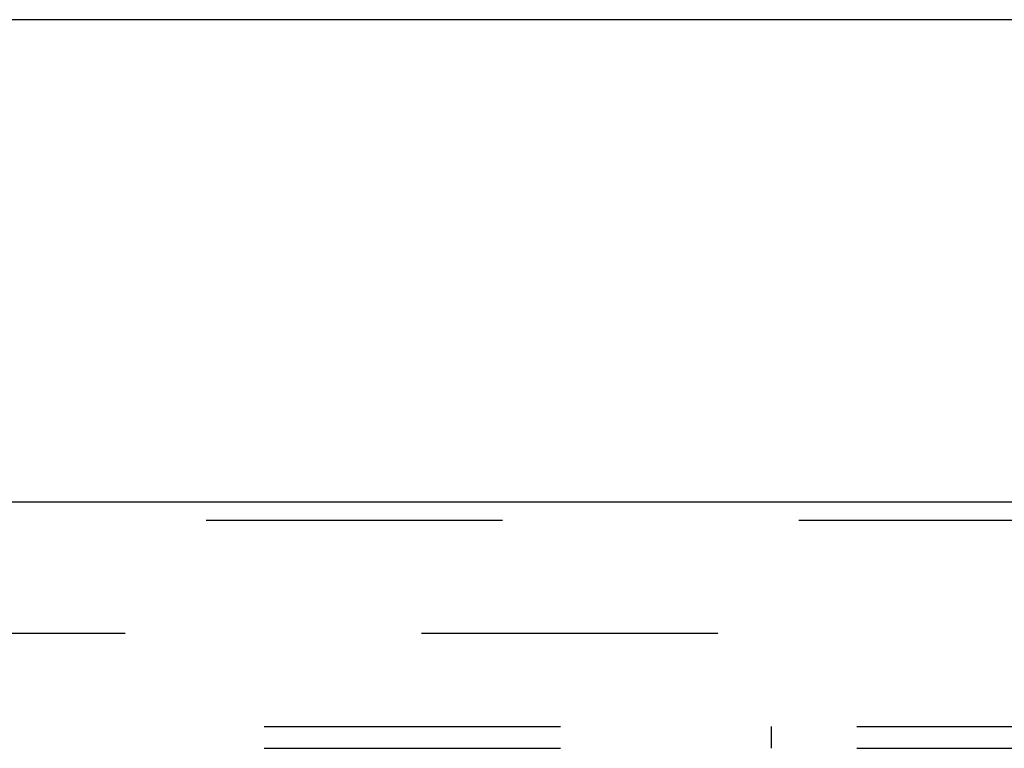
# Model space of a CAD drawing. Header units: inches. Extents: x 0 to 308, y 0 to 199.
# Tile 86 of 139: x 113.44 to 119.06, y 141.18 to 145.33. Entities that reach past the tile are written whole.
import ezdxf

# ---------------------------------------------------------------- set-up
doc = ezdxf.new("R2010")
doc.units = ezdxf.units.IN
doc.header["$LTSCALE"] = 16.920913
doc.header["$MEASUREMENT"] = 0
doc.linetypes.add('HIDDEN', pattern=[0.2, 0.1, -0.1])
doc.layers.get('0').update_dxf_attribs({"linetype": 'CONTINUOUS'})
for name, color, linetype in [('DEFAULT_2', 8, 'HIDDEN'), ('RIGHT_OR_MAIN_DOOR_ASSEMBLY', 7, 'CONTINUOUS'), ('SUBPANEL', 7, 'CONTINUOUS')]:
    doc.layers.add(name, color=color, linetype=linetype)

msp = doc.modelspace()

# ---------------------------------------------------------------- linework, layer by layer
at = {"color": 7, "linetype": 'Continuous'}
msp.add_line((126.4607, 145.3338), (48.8147, 145.3338), dxfattribs=at)
at = {"layer": 'DEFAULT_2', "color": 8, "linetype": 'HIDDEN'}
msp.add_line((88.6587, 141.8338), (123.5959, 141.8338), dxfattribs=at)
at = {"layer": 'RIGHT_OR_MAIN_DOOR_ASSEMBLY', "color": 3, "linetype": 'Continuous'}
msp.add_line((87.4297, 142.5838), (124.2832, 142.5838), dxfattribs=at)
at = {"layer": 'RIGHT_OR_MAIN_DOOR_ASSEMBLY', "color": 8, "linetype": 'HIDDEN'}
msp.add_line((87.4297, 142.4798), (124.2832, 142.4798), dxfattribs=at)
at = {"layer": 'SUBPANEL', "color": 8, "linetype": 'HIDDEN'}
for p, q in [((53.9189, 141.3026), (121.8564, 141.3026)), ((117.7314, 141.1776), (117.7314, 141.3026)), ((53.9189, 141.1776), (121.8564, 141.1776))]:
    msp.add_line(p, q, dxfattribs=at)

doc.saveas('drawing.dxf')
